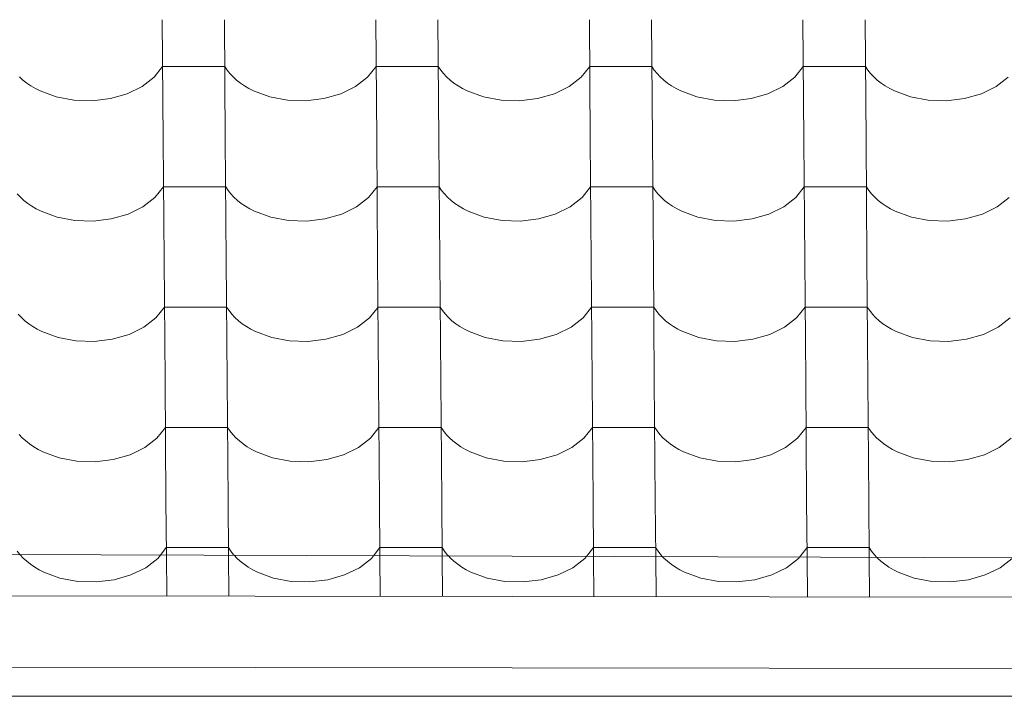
# Model space of a CAD drawing. Header units: millimetres. Extents: x -27785 to 104762, y -947 to 11132.
# Tile 41 of 146: x -15228 to -14467, y 6980 to 7503. Entities that reach past the tile are written whole.
import ezdxf

# ---------------------------------------------------------------- set-up
doc = ezdxf.new("R2010")
doc.units = ezdxf.units.MM
doc.header["$MEASUREMENT"] = 0
for name, color, linetype in [('POHLED JIŽNÍ_1_Bourané_Konstrukce - krov', 7, 'Continuous'), ('POHLED JIŽNÍ_1_Bourané_Konstrukce - střechy a skořepiny', 7, 'Continuous'), ('POHLED JIŽNÍ_1_Bourané_Výplně - Povrchové', 7, 'Continuous'), ('POHLED JIŽNÍ_1_Konstrukce - nosné', 7, 'Continuous')]:
    doc.layers.add(name, color=color, linetype=linetype)

# ---------------------------------------------------------------- blocks, each defined once
blk = doc.blocks.new('*X2', base_point=(-29303.7, -27473.93))
at = {"layer": 'POHLED JIŽNÍ_1_Bourané_Výplně - Povrchové', "color": 7, "linetype": 'Continuous', "lineweight": 13}
for p, q in [((-15117.47, 7503.15), (-15116.75, 7410.47)), ((-15069.44, 7503.15), (-15068.71, 7410.47)), ((-14952.47, 7503.15), (-14951.75, 7410.47)), ((-14904.44, 7503.15), (-14903.72, 7410.47)), ((-14787.48, 7503.15), (-14786.76, 7410.47)), ((-14739.44, 7503.15), (-14738.72, 7410.47)), ((-14622.48, 7503.15), (-14621.76, 7410.47)), ((-14574.45, 7503.15), (-14573.73, 7410.47)), ((-15123.79, 7458.61), (-15117.19, 7466.99)), ((-15093.17, 7466.99), (-15117.19, 7466.99)), ((-15069.15, 7466.99), (-15093.17, 7466.99)), ((-15069.15, 7466.99), (-15067.31, 7464.2)), ((-15067.31, 7464.2), (-15065.17, 7461.5)), ((-14958.79, 7458.61), (-14952.19, 7466.99)), ((-14928.18, 7466.99), (-14952.19, 7466.99)), ((-14904.16, 7466.99), (-14928.18, 7466.99)), ((-14904.16, 7466.99), (-14902.31, 7464.2)), ((-14902.31, 7464.2), (-14900.17, 7461.5)), ((-14793.8, 7458.61), (-14787.2, 7466.99)), ((-14763.18, 7466.99), (-14787.2, 7466.99)), ((-14739.16, 7466.99), (-14763.18, 7466.99)), ((-14739.16, 7466.99), (-14737.32, 7464.2)), ((-14737.32, 7464.2), (-14735.17, 7461.5)), ((-14628.8, 7458.61), (-14622.2, 7466.99)), ((-14598.18, 7466.99), (-14622.2, 7466.99)), ((-14574.17, 7466.99), (-14598.18, 7466.99)), ((-14574.17, 7466.99), (-14572.32, 7464.2)), ((-14572.32, 7464.2), (-14570.18, 7461.5)), ((-15227.73, 7458.92), (-15225.03, 7456.45)), ((-15225.03, 7456.45), (-15222.08, 7454.13)), ((-15133.04, 7451.43), (-15123.79, 7458.61)), ((-15065.17, 7461.5), (-15062.74, 7458.92)), ((-15062.74, 7458.92), (-15060.04, 7456.45)), ((-15060.04, 7456.45), (-15057.08, 7454.13)), ((-14968.05, 7451.43), (-14958.79, 7458.61)), ((-14900.17, 7461.5), (-14897.74, 7458.92)), ((-14897.74, 7458.92), (-14895.04, 7456.45)), ((-14895.04, 7456.45), (-14892.08, 7454.13)), ((-14803.05, 7451.43), (-14793.8, 7458.61)), ((-14735.17, 7461.5), (-14732.75, 7458.92)), ((-14732.75, 7458.92), (-14730.05, 7456.45)), ((-14730.05, 7456.45), (-14727.09, 7454.13)), ((-14638.06, 7451.43), (-14628.8, 7458.61)), ((-14570.18, 7461.5), (-14567.75, 7458.92)), ((-14567.75, 7458.92), (-14565.05, 7456.45)), ((-14565.05, 7456.45), (-14562.09, 7454.13)), ((-14473.06, 7451.43), (-14463.81, 7458.61)), ((-15222.08, 7454.13), (-15218.87, 7451.95)), ((-15218.87, 7451.95), (-15215.45, 7449.93)), ((-15215.45, 7449.93), (-15211.81, 7448.08)), ((-15211.81, 7448.08), (-15199.33, 7443.51)), ((-15144.48, 7445.84), (-15133.04, 7451.43)), ((-15057.08, 7454.13), (-15053.88, 7451.95)), ((-15053.88, 7451.95), (-15050.45, 7449.93)), ((-15050.45, 7449.93), (-15046.81, 7448.08)), ((-15046.81, 7448.08), (-15034.34, 7443.51)), ((-14979.48, 7445.84), (-14968.05, 7451.43)), ((-14892.08, 7454.13), (-14888.88, 7451.95)), ((-14888.88, 7451.95), (-14885.45, 7449.93)), ((-14885.45, 7449.93), (-14881.82, 7448.08)), ((-14881.82, 7448.08), (-14869.34, 7443.51)), ((-14814.49, 7445.84), (-14803.05, 7451.43)), ((-14727.09, 7454.13), (-14723.89, 7451.95)), ((-14723.89, 7451.95), (-14720.46, 7449.93)), ((-14720.46, 7449.93), (-14716.82, 7448.08)), ((-14716.82, 7448.08), (-14704.34, 7443.51)), ((-14649.49, 7445.84), (-14638.06, 7451.43)), ((-14562.09, 7454.13), (-14558.89, 7451.95)), ((-14558.89, 7451.95), (-14555.46, 7449.93)), ((-14555.46, 7449.93), (-14551.83, 7448.08)), ((-14551.83, 7448.08), (-14539.35, 7443.51)), ((-14484.49, 7445.84), (-14473.06, 7451.43)), ((-15199.33, 7443.51), (-15185.65, 7440.92)), ((-15185.65, 7440.92), (-15171.47, 7440.45)), ((-15171.47, 7440.45), (-15157.51, 7442.12)), ((-15157.51, 7442.12), (-15144.48, 7445.84)), ((-15034.34, 7443.51), (-15020.66, 7440.92)), ((-15020.66, 7440.92), (-15006.47, 7440.45)), ((-15006.47, 7440.45), (-14992.51, 7442.12)), ((-14992.51, 7442.12), (-14979.48, 7445.84)), ((-14869.34, 7443.51), (-14855.66, 7440.92)), ((-14855.66, 7440.92), (-14841.48, 7440.45)), ((-14841.48, 7440.45), (-14827.52, 7442.12)), ((-14827.52, 7442.12), (-14814.49, 7445.84)), ((-14704.34, 7443.51), (-14690.66, 7440.92)), ((-14690.66, 7440.92), (-14676.48, 7440.45)), ((-14676.48, 7440.45), (-14662.52, 7442.12)), ((-14662.52, 7442.12), (-14649.49, 7445.84)), ((-14539.35, 7443.51), (-14525.67, 7440.92)), ((-14525.67, 7440.92), (-14511.49, 7440.45)), ((-14511.49, 7440.45), (-14497.52, 7442.12)), ((-14497.52, 7442.12), (-14484.49, 7445.84)), ((-15116.75, 7410.14), (-15116.02, 7317.46)), ((-15068.71, 7410.14), (-15067.99, 7317.46)), ((-14951.75, 7410.14), (-14951.03, 7317.46)), ((-14903.72, 7410.14), (-14902.99, 7317.46)), ((-14786.75, 7410.14), (-14786.03, 7317.46)), ((-14738.72, 7410.14), (-14738, 7317.46)), ((-14621.76, 7410.14), (-14621.04, 7317.46)), ((-14573.72, 7410.14), (-14573, 7317.46)), ((-15123.07, 7365.6), (-15116.46, 7373.98)), ((-15092.45, 7373.98), (-15116.46, 7373.98)), ((-15068.43, 7373.98), (-15092.45, 7373.98)), ((-15068.43, 7373.98), (-15066.58, 7371.19)), ((-15066.58, 7371.19), (-15064.44, 7368.49)), ((-14958.07, 7365.6), (-14951.47, 7373.98)), ((-14927.45, 7373.98), (-14951.47, 7373.98)), ((-14903.43, 7373.98), (-14927.45, 7373.98)), ((-14903.43, 7373.98), (-14901.59, 7371.19)), ((-14901.59, 7371.19), (-14899.45, 7368.49)), ((-14793.08, 7365.6), (-14786.47, 7373.98)), ((-14762.46, 7373.98), (-14786.47, 7373.98)), ((-14738.44, 7373.98), (-14762.46, 7373.98)), ((-14738.44, 7373.98), (-14736.59, 7371.19)), ((-14736.59, 7371.19), (-14734.45, 7368.49)), ((-14628.08, 7365.6), (-14621.48, 7373.98)), ((-14597.46, 7373.98), (-14621.48, 7373.98)), ((-14573.44, 7373.98), (-14597.46, 7373.98)), ((-14573.44, 7373.98), (-14571.6, 7371.19)), ((-14571.6, 7371.19), (-14569.45, 7368.49)), ((-15229.44, 7368.49), (-15227.01, 7365.91)), ((-15227.01, 7365.91), (-15224.31, 7363.44)), ((-15224.31, 7363.44), (-15221.35, 7361.12)), ((-15132.32, 7358.43), (-15123.07, 7365.6)), ((-15064.44, 7368.49), (-15062.01, 7365.91)), ((-15062.01, 7365.91), (-15059.31, 7363.44)), ((-15059.31, 7363.44), (-15056.36, 7361.12)), ((-14967.33, 7358.43), (-14958.07, 7365.6)), ((-14899.45, 7368.49), (-14897.02, 7365.91)), ((-14897.02, 7365.91), (-14894.32, 7363.44)), ((-14894.32, 7363.44), (-14891.36, 7361.12)), ((-14802.33, 7358.43), (-14793.08, 7365.6)), ((-14734.45, 7368.49), (-14732.02, 7365.91)), ((-14732.02, 7365.91), (-14729.32, 7363.44)), ((-14729.32, 7363.44), (-14726.36, 7361.12)), ((-14637.33, 7358.43), (-14628.08, 7365.6)), ((-14569.45, 7368.49), (-14567.03, 7365.91)), ((-14567.03, 7365.91), (-14564.33, 7363.44)), ((-14564.33, 7363.44), (-14561.37, 7361.12)), ((-14472.34, 7358.43), (-14463.08, 7365.6)), ((-15221.35, 7361.12), (-15218.15, 7358.94)), ((-15218.15, 7358.94), (-15214.72, 7356.92)), ((-15214.72, 7356.92), (-15211.09, 7355.07)), ((-15143.75, 7352.83), (-15132.32, 7358.43)), ((-15056.36, 7361.12), (-15053.15, 7358.94)), ((-15053.15, 7358.94), (-15049.73, 7356.92)), ((-15049.73, 7356.92), (-15046.09, 7355.07)), ((-14978.76, 7352.83), (-14967.33, 7358.43)), ((-14891.36, 7361.12), (-14888.16, 7358.94)), ((-14888.16, 7358.94), (-14884.73, 7356.92)), ((-14884.73, 7356.92), (-14881.09, 7355.07)), ((-14813.76, 7352.83), (-14802.33, 7358.43)), ((-14726.36, 7361.12), (-14723.16, 7358.94)), ((-14723.16, 7358.94), (-14719.73, 7356.92)), ((-14719.73, 7356.92), (-14716.1, 7355.07)), ((-14648.77, 7352.83), (-14637.33, 7358.43)), ((-14561.37, 7361.12), (-14558.17, 7358.94)), ((-14558.17, 7358.94), (-14554.74, 7356.92)), ((-14554.74, 7356.92), (-14551.1, 7355.07)), ((-14483.77, 7352.83), (-14472.34, 7358.43)), ((-15211.09, 7355.07), (-15198.61, 7350.5)), ((-15198.61, 7350.5), (-15184.93, 7347.91)), ((-15170.75, 7347.44), (-15156.78, 7349.11)), ((-15156.78, 7349.11), (-15143.75, 7352.83)), ((-15046.09, 7355.07), (-15033.61, 7350.5)), ((-15033.61, 7350.5), (-15019.93, 7347.91)), ((-15005.75, 7347.44), (-14991.79, 7349.11)), ((-14991.79, 7349.11), (-14978.76, 7352.83)), ((-14881.09, 7355.07), (-14868.62, 7350.5)), ((-14868.62, 7350.5), (-14854.94, 7347.91)), ((-14840.75, 7347.44), (-14826.79, 7349.11)), ((-14826.79, 7349.11), (-14813.76, 7352.83)), ((-14716.1, 7355.07), (-14703.62, 7350.5)), ((-14703.62, 7350.5), (-14689.94, 7347.91)), ((-14675.76, 7347.44), (-14661.8, 7349.11)), ((-14661.8, 7349.11), (-14648.77, 7352.83)), ((-14551.1, 7355.07), (-14538.62, 7350.5)), ((-14538.62, 7350.5), (-14524.94, 7347.91)), ((-14510.76, 7347.44), (-14496.8, 7349.11)), ((-14496.8, 7349.11), (-14483.77, 7352.83)), ((-15184.93, 7347.91), (-15170.75, 7347.44)), ((-15019.93, 7347.91), (-15005.75, 7347.44)), ((-14854.94, 7347.91), (-14840.75, 7347.44)), ((-14689.94, 7347.91), (-14675.76, 7347.44)), ((-14524.94, 7347.91), (-14510.76, 7347.44)), ((-15116.02, 7317.13), (-15115.3, 7224.46)), ((-15067.99, 7317.13), (-15067.27, 7224.46)), ((-14951.03, 7317.13), (-14950.31, 7224.46)), ((-14902.99, 7317.13), (-14902.27, 7224.46)), ((-14786.03, 7317.13), (-14785.31, 7224.46)), ((-14738, 7317.13), (-14737.28, 7224.46)), ((-14621.03, 7317.13), (-14620.31, 7224.46)), ((-14573, 7317.13), (-14572.28, 7224.46)), ((-15122.34, 7272.59), (-15115.74, 7280.97)), ((-15091.72, 7280.97), (-15115.74, 7280.97)), ((-15067.71, 7280.97), (-15091.72, 7280.97)), ((-15067.71, 7280.97), (-15065.86, 7278.18)), ((-14957.35, 7272.59), (-14950.74, 7280.97)), ((-14926.73, 7280.97), (-14950.74, 7280.97)), ((-14902.71, 7280.97), (-14926.73, 7280.97)), ((-14902.71, 7280.97), (-14900.87, 7278.18)), ((-14792.35, 7272.59), (-14785.75, 7280.97)), ((-14761.73, 7280.97), (-14785.75, 7280.97)), ((-14737.71, 7280.97), (-14761.73, 7280.97)), ((-14737.71, 7280.97), (-14735.87, 7278.18)), ((-14627.36, 7272.59), (-14620.75, 7280.97)), ((-14596.74, 7280.97), (-14620.75, 7280.97)), ((-14572.72, 7280.97), (-14596.74, 7280.97)), ((-14572.72, 7280.97), (-14570.87, 7278.18)), ((-15228.71, 7275.48), (-15226.29, 7272.9)), ((-15226.29, 7272.9), (-15223.59, 7270.43)), ((-15131.6, 7265.42), (-15122.34, 7272.59)), ((-15065.86, 7278.18), (-15063.72, 7275.48)), ((-15063.72, 7275.48), (-15061.29, 7272.9)), ((-15061.29, 7272.9), (-15058.59, 7270.43)), ((-14966.6, 7265.42), (-14957.35, 7272.59)), ((-14900.87, 7278.18), (-14898.72, 7275.48)), ((-14898.72, 7275.48), (-14896.3, 7272.9)), ((-14896.3, 7272.9), (-14893.59, 7270.43)), ((-14801.61, 7265.42), (-14792.35, 7272.59)), ((-14735.87, 7278.18), (-14733.73, 7275.48)), ((-14733.73, 7275.48), (-14731.3, 7272.9)), ((-14731.3, 7272.9), (-14728.6, 7270.43)), ((-14636.61, 7265.42), (-14627.36, 7272.59)), ((-14570.87, 7278.18), (-14568.73, 7275.48)), ((-14568.73, 7275.48), (-14566.3, 7272.9)), ((-14566.3, 7272.9), (-14563.6, 7270.43)), ((-14471.61, 7265.42), (-14462.36, 7272.59)), ((-15223.59, 7270.43), (-15220.63, 7268.11)), ((-15220.63, 7268.11), (-15217.43, 7265.93)), ((-15217.43, 7265.93), (-15214, 7263.91)), ((-15143.03, 7259.83), (-15131.6, 7265.42)), ((-15058.59, 7270.43), (-15055.63, 7268.11)), ((-15055.63, 7268.11), (-15052.43, 7265.93)), ((-15052.43, 7265.93), (-15049, 7263.91)), ((-14978.03, 7259.83), (-14966.6, 7265.42)), ((-14893.59, 7270.43), (-14890.64, 7268.11)), ((-14890.64, 7268.11), (-14887.43, 7265.93)), ((-14887.43, 7265.93), (-14884.01, 7263.91)), ((-14813.04, 7259.83), (-14801.61, 7265.42)), ((-14728.6, 7270.43), (-14725.64, 7268.11)), ((-14725.64, 7268.11), (-14722.44, 7265.93)), ((-14722.44, 7265.93), (-14719.01, 7263.91)), ((-14648.04, 7259.83), (-14636.61, 7265.42)), ((-14563.6, 7270.43), (-14560.64, 7268.11)), ((-14560.64, 7268.11), (-14557.44, 7265.93)), ((-14557.44, 7265.93), (-14554.02, 7263.91)), ((-14483.05, 7259.83), (-14471.61, 7265.42)), ((-15214, 7263.91), (-15210.36, 7262.06)), ((-15210.36, 7262.06), (-15197.88, 7257.49)), ((-15197.88, 7257.49), (-15184.2, 7254.9)), ((-15156.06, 7256.1), (-15143.03, 7259.83)), ((-15049, 7263.91), (-15045.37, 7262.06)), ((-15045.37, 7262.06), (-15032.89, 7257.49)), ((-15032.89, 7257.49), (-15019.21, 7254.9)), ((-14991.06, 7256.1), (-14978.03, 7259.83)), ((-14884.01, 7263.91), (-14880.37, 7262.06)), ((-14880.37, 7262.06), (-14867.89, 7257.49)), ((-14867.89, 7257.49), (-14854.21, 7254.9)), ((-14826.07, 7256.1), (-14813.04, 7259.83)), ((-14719.01, 7263.91), (-14715.38, 7262.06)), ((-14715.38, 7262.06), (-14702.9, 7257.49)), ((-14702.9, 7257.49), (-14689.22, 7254.9)), ((-14661.07, 7256.1), (-14648.04, 7259.83)), ((-14554.02, 7263.91), (-14550.38, 7262.06)), ((-14550.38, 7262.06), (-14537.9, 7257.49)), ((-14537.9, 7257.49), (-14524.22, 7254.9)), ((-14496.08, 7256.1), (-14483.05, 7259.83)), ((-15184.2, 7254.9), (-15170.02, 7254.43)), ((-15170.02, 7254.43), (-15156.06, 7256.1)), ((-15019.21, 7254.9), (-15005.03, 7254.43)), ((-15005.03, 7254.43), (-14991.06, 7256.1)), ((-14854.21, 7254.9), (-14840.03, 7254.43)), ((-14840.03, 7254.43), (-14826.07, 7256.1)), ((-14689.22, 7254.9), (-14675.03, 7254.43)), ((-14675.03, 7254.43), (-14661.07, 7256.1)), ((-14524.22, 7254.9), (-14510.04, 7254.43)), ((-14510.04, 7254.43), (-14496.08, 7256.1)), ((-15115.3, 7224.12), (-15114.58, 7131.45)), ((-15067.26, 7224.12), (-15066.54, 7131.45)), ((-14950.3, 7224.12), (-14949.58, 7131.45)), ((-14902.27, 7224.12), (-14901.55, 7131.45)), ((-14785.31, 7224.12), (-14784.59, 7131.45)), ((-14737.27, 7224.12), (-14736.55, 7131.45)), ((-14620.31, 7224.12), (-14619.59, 7131.45)), ((-14572.28, 7224.12), (-14571.56, 7131.45)), ((-15227.99, 7182.48), (-15225.56, 7179.89)), ((-15121.62, 7179.58), (-15115.02, 7187.96)), ((-15091, 7187.96), (-15115.02, 7187.96)), ((-15066.98, 7187.96), (-15091, 7187.96)), ((-15066.98, 7187.96), (-15065.14, 7185.17)), ((-15065.14, 7185.17), (-15063, 7182.48)), ((-15063, 7182.48), (-15060.57, 7179.89)), ((-14956.62, 7179.58), (-14950.02, 7187.96)), ((-14926, 7187.96), (-14950.02, 7187.96)), ((-14901.99, 7187.96), (-14926, 7187.96)), ((-14901.99, 7187.96), (-14900.14, 7185.17)), ((-14900.14, 7185.17), (-14898, 7182.48)), ((-14898, 7182.48), (-14895.57, 7179.89)), ((-14791.63, 7179.58), (-14785.03, 7187.96)), ((-14761.01, 7187.96), (-14785.03, 7187.96)), ((-14736.99, 7187.96), (-14761.01, 7187.96)), ((-14736.99, 7187.96), (-14735.15, 7185.17)), ((-14735.15, 7185.17), (-14733, 7182.48)), ((-14733, 7182.48), (-14730.58, 7179.89)), ((-14626.63, 7179.58), (-14620.03, 7187.96)), ((-14596.01, 7187.96), (-14620.03, 7187.96)), ((-14572, 7187.96), (-14596.01, 7187.96)), ((-14572, 7187.96), (-14570.15, 7185.17)), ((-14570.15, 7185.17), (-14568.01, 7182.48)), ((-14568.01, 7182.48), (-14565.58, 7179.89)), ((-15225.56, 7179.89), (-15222.86, 7177.42)), ((-15222.86, 7177.42), (-15219.9, 7175.1)), ((-15219.9, 7175.1), (-15216.7, 7172.92)), ((-15130.87, 7172.41), (-15121.62, 7179.58)), ((-15060.57, 7179.89), (-15057.87, 7177.42)), ((-15057.87, 7177.42), (-15054.91, 7175.1)), ((-15054.91, 7175.1), (-15051.71, 7172.92)), ((-14965.88, 7172.41), (-14956.62, 7179.58)), ((-14895.57, 7179.89), (-14892.87, 7177.42)), ((-14892.87, 7177.42), (-14889.91, 7175.1)), ((-14889.91, 7175.1), (-14886.71, 7172.92)), ((-14800.88, 7172.41), (-14791.63, 7179.58)), ((-14730.58, 7179.89), (-14727.88, 7177.42)), ((-14727.88, 7177.42), (-14724.92, 7175.1)), ((-14724.92, 7175.1), (-14721.72, 7172.92)), ((-14635.89, 7172.41), (-14626.63, 7179.58)), ((-14565.58, 7179.89), (-14562.88, 7177.42)), ((-14562.88, 7177.42), (-14559.92, 7175.1)), ((-14559.92, 7175.1), (-14556.72, 7172.92)), ((-14470.89, 7172.41), (-14461.64, 7179.58)), ((-15216.7, 7172.92), (-15213.28, 7170.9)), ((-15213.28, 7170.9), (-15209.64, 7169.05)), ((-15209.64, 7169.05), (-15197.16, 7164.48)), ((-15155.34, 7163.09), (-15142.31, 7166.82)), ((-15142.31, 7166.82), (-15130.87, 7172.41)), ((-15051.71, 7172.92), (-15048.28, 7170.9)), ((-15048.28, 7170.9), (-15044.64, 7169.05)), ((-15044.64, 7169.05), (-15032.16, 7164.48)), ((-14990.34, 7163.09), (-14977.31, 7166.82)), ((-14977.31, 7166.82), (-14965.88, 7172.41)), ((-14886.71, 7172.92), (-14883.28, 7170.9)), ((-14883.28, 7170.9), (-14879.65, 7169.05)), ((-14879.65, 7169.05), (-14867.17, 7164.48)), ((-14825.35, 7163.09), (-14812.32, 7166.82)), ((-14812.32, 7166.82), (-14800.88, 7172.41)), ((-14721.72, 7172.92), (-14718.29, 7170.9)), ((-14718.29, 7170.9), (-14714.65, 7169.05)), ((-14714.65, 7169.05), (-14702.17, 7164.48)), ((-14660.35, 7163.09), (-14647.32, 7166.82)), ((-14647.32, 7166.82), (-14635.89, 7172.41)), ((-14556.72, 7172.92), (-14553.29, 7170.9)), ((-14553.29, 7170.9), (-14549.66, 7169.05)), ((-14549.66, 7169.05), (-14537.18, 7164.48)), ((-14495.35, 7163.09), (-14482.32, 7166.82)), ((-14482.32, 7166.82), (-14470.89, 7172.41)), ((-15197.16, 7164.48), (-15183.48, 7161.89)), ((-15183.48, 7161.89), (-15169.3, 7161.42)), ((-15169.3, 7161.42), (-15155.34, 7163.09)), ((-15032.16, 7164.48), (-15018.49, 7161.89)), ((-15018.49, 7161.89), (-15004.3, 7161.42)), ((-15004.3, 7161.42), (-14990.34, 7163.09)), ((-14867.17, 7164.48), (-14853.49, 7161.89)), ((-14853.49, 7161.89), (-14839.31, 7161.42)), ((-14839.31, 7161.42), (-14825.35, 7163.09)), ((-14702.17, 7164.48), (-14688.49, 7161.89)), ((-14688.49, 7161.89), (-14674.31, 7161.42)), ((-14674.31, 7161.42), (-14660.35, 7163.09)), ((-14537.18, 7164.48), (-14523.5, 7161.89)), ((-14523.5, 7161.89), (-14509.32, 7161.42)), ((-14509.32, 7161.42), (-14495.35, 7163.09)), ((-15114.57, 7131.11), (-15114.25, 7089.25)), ((-15066.54, 7131.11), (-15066.21, 7089.08)), ((-14949.58, 7131.11), (-14949.25, 7088.68)), ((-14901.54, 7131.11), (-14901.21, 7088.52)), ((-14784.58, 7131.11), (-14784.25, 7088.12)), ((-14736.55, 7131.11), (-14736.21, 7087.96)), ((-14619.59, 7131.11), (-14619.25, 7087.56)), ((-14571.55, 7131.11), (-14571.21, 7087.4)), ((-15229.41, 7092.16), (-15227.4, 7089.63)), ((-15118.78, 7089.26), (-15114.29, 7094.96)), ((-15090.28, 7094.96), (-15114.29, 7094.96)), ((-15066.26, 7094.96), (-15090.28, 7094.96)), ((-15066.26, 7094.96), (-15064.41, 7092.16)), ((-15064.41, 7092.16), (-15062.27, 7089.47)), ((-15062.27, 7089.47), (-15061.9, 7089.07)), ((-14954.22, 7088.7), (-14949.3, 7094.96)), ((-14925.28, 7094.96), (-14949.3, 7094.96)), ((-14901.26, 7094.96), (-14925.28, 7094.96)), ((-14901.26, 7094.96), (-14899.42, 7092.16)), ((-14899.42, 7092.16), (-14897.28, 7089.47)), ((-14897.28, 7089.47), (-14896.37, 7088.51)), ((-14789.67, 7088.14), (-14784.3, 7094.96)), ((-14760.28, 7094.96), (-14784.3, 7094.96)), ((-14736.27, 7094.96), (-14760.28, 7094.96)), ((-14736.27, 7094.96), (-14734.42, 7092.16)), ((-14734.42, 7092.16), (-14732.28, 7089.47)), ((-14732.28, 7089.47), (-14730.85, 7087.94)), ((-14625.11, 7087.58), (-14619.31, 7094.96)), ((-14595.29, 7094.96), (-14619.31, 7094.96)), ((-14571.27, 7094.96), (-14595.29, 7094.96)), ((-14571.27, 7094.96), (-14569.43, 7092.16)), ((-14569.43, 7092.16), (-14567.28, 7089.47)), ((-14567.28, 7089.47), (-14565.33, 7087.38))]:
    blk.add_line(p, q, dxfattribs=at)
blk = doc.blocks.new('*X6', base_point=(-29303.7, -27473.93))
at = {"layer": 'POHLED JIŽNÍ_1_Bourané_Výplně - Povrchové', "color": 7, "linetype": 'Continuous', "lineweight": 13}
for p, q in [((-15227.4, 7089.63), (-15227.27, 7089.47)), ((-15227.27, 7089.47), (-15224.84, 7086.88)), ((-15224.84, 7086.88), (-15222.14, 7084.42)), ((-15222.14, 7084.42), (-15219.18, 7082.09)), ((-15219.18, 7082.09), (-15215.98, 7079.91)), ((-15130.15, 7079.4), (-15120.9, 7086.57)), ((-15120.9, 7086.57), (-15118.78, 7089.26)), ((-15114.25, 7089.25), (-15114, 7057.64)), ((-15066.21, 7089.08), (-15065.97, 7057.57)), ((-15061.9, 7089.07), (-15059.84, 7086.88)), ((-15059.84, 7086.88), (-15057.14, 7084.42)), ((-15057.14, 7084.42), (-15054.18, 7082.09)), ((-15054.18, 7082.09), (-15050.98, 7079.91)), ((-14965.15, 7079.4), (-14955.9, 7086.57)), ((-14955.9, 7086.57), (-14954.22, 7088.7)), ((-14949.25, 7088.69), (-14949.01, 7057.42)), ((-14901.21, 7088.52), (-14900.97, 7057.36)), ((-14896.37, 7088.51), (-14894.85, 7086.88)), ((-14894.85, 7086.88), (-14892.15, 7084.42)), ((-14892.15, 7084.42), (-14889.19, 7082.09)), ((-14889.19, 7082.09), (-14885.99, 7079.91)), ((-14800.16, 7079.4), (-14790.9, 7086.57)), ((-14790.9, 7086.57), (-14789.67, 7088.14)), ((-14784.25, 7088.12), (-14784.01, 7057.21)), ((-14736.21, 7087.96), (-14735.97, 7057.15)), ((-14730.85, 7087.94), (-14729.85, 7086.88)), ((-14729.85, 7086.88), (-14727.15, 7084.42)), ((-14727.15, 7084.42), (-14724.19, 7082.09)), ((-14724.19, 7082.09), (-14720.99, 7079.91)), ((-14635.16, 7079.4), (-14625.91, 7086.57)), ((-14625.91, 7086.57), (-14625.11, 7087.58)), ((-14619.25, 7087.56), (-14619.01, 7057)), ((-14571.21, 7087.4), (-14570.98, 7056.94)), ((-14565.33, 7087.38), (-14564.86, 7086.88)), ((-14564.86, 7086.88), (-14562.16, 7084.42)), ((-14562.16, 7084.42), (-14559.2, 7082.09)), ((-14559.2, 7082.09), (-14556, 7079.91)), ((-14470.17, 7079.4), (-14460.91, 7086.57)), ((-15215.98, 7079.91), (-15212.55, 7077.89)), ((-15212.55, 7077.89), (-15208.92, 7076.04)), ((-15208.92, 7076.04), (-15196.44, 7071.47)), ((-15141.58, 7073.81), (-15130.15, 7079.4)), ((-15050.98, 7079.91), (-15047.56, 7077.89)), ((-15047.56, 7077.89), (-15043.92, 7076.04)), ((-15043.92, 7076.04), (-15031.44, 7071.47)), ((-14976.59, 7073.81), (-14965.15, 7079.4)), ((-14885.99, 7079.91), (-14882.56, 7077.89)), ((-14882.56, 7077.89), (-14878.92, 7076.04)), ((-14878.92, 7076.04), (-14866.44, 7071.47)), ((-14811.59, 7073.81), (-14800.16, 7079.4)), ((-14720.99, 7079.91), (-14717.56, 7077.89)), ((-14717.56, 7077.89), (-14713.93, 7076.04)), ((-14713.93, 7076.04), (-14701.45, 7071.47)), ((-14646.6, 7073.81), (-14635.16, 7079.4)), ((-14556, 7079.91), (-14552.57, 7077.89)), ((-14552.57, 7077.89), (-14548.93, 7076.04)), ((-14548.93, 7076.04), (-14536.45, 7071.47)), ((-14481.6, 7073.81), (-14470.17, 7079.4)), ((-15196.44, 7071.47), (-15182.76, 7068.88)), ((-15182.76, 7068.88), (-15168.58, 7068.41)), ((-15168.58, 7068.41), (-15154.61, 7070.08)), ((-15154.61, 7070.08), (-15141.58, 7073.81)), ((-15031.44, 7071.47), (-15017.76, 7068.88)), ((-15017.76, 7068.88), (-15003.58, 7068.41)), ((-15003.58, 7068.41), (-14989.62, 7070.08)), ((-14989.62, 7070.08), (-14976.59, 7073.81)), ((-14866.44, 7071.47), (-14852.77, 7068.88)), ((-14852.77, 7068.88), (-14838.58, 7068.41)), ((-14838.58, 7068.41), (-14824.62, 7070.08)), ((-14824.62, 7070.08), (-14811.59, 7073.81)), ((-14701.45, 7071.47), (-14687.77, 7068.88)), ((-14687.77, 7068.88), (-14673.59, 7068.41)), ((-14673.59, 7068.41), (-14659.63, 7070.08)), ((-14659.63, 7070.08), (-14646.6, 7073.81)), ((-14536.45, 7071.47), (-14522.77, 7068.88)), ((-14522.77, 7068.88), (-14508.59, 7068.41)), ((-14508.59, 7068.41), (-14494.63, 7070.08)), ((-14494.63, 7070.08), (-14481.6, 7073.81))]:
    blk.add_line(p, q, dxfattribs=at)
blk = doc.blocks.new('*X7', base_point=(-29303.7, -27473.93))
at = {"layer": 'POHLED JIŽNÍ_1_Bourané_Konstrukce - střechy a skořepiny', "color": 7, "linetype": 'Continuous', "lineweight": 13}
for p, q in [((-15227.4, 7089.63), (-15227.27, 7089.47)), ((-15227.27, 7089.47), (-15224.84, 7086.88)), ((-15224.84, 7086.88), (-15222.14, 7084.42)), ((-15222.14, 7084.42), (-15219.18, 7082.09)), ((-15219.18, 7082.09), (-15215.98, 7079.91)), ((-15130.15, 7079.4), (-15120.9, 7086.57)), ((-15120.9, 7086.57), (-15118.78, 7089.26)), ((-15114.25, 7089.25), (-15114, 7057.64)), ((-15066.21, 7089.08), (-15065.97, 7057.57)), ((-15061.9, 7089.07), (-15059.84, 7086.88)), ((-15059.84, 7086.88), (-15057.14, 7084.42)), ((-15057.14, 7084.42), (-15054.18, 7082.09)), ((-15054.18, 7082.09), (-15050.98, 7079.91)), ((-14965.15, 7079.4), (-14955.9, 7086.57)), ((-14955.9, 7086.57), (-14954.22, 7088.7)), ((-14949.25, 7088.69), (-14949.01, 7057.42)), ((-15215.98, 7079.91), (-15212.55, 7077.89)), ((-15212.55, 7077.89), (-15208.92, 7076.04)), ((-15208.92, 7076.04), (-15196.44, 7071.47)), ((-15141.58, 7073.81), (-15130.15, 7079.4)), ((-15050.98, 7079.91), (-15047.56, 7077.89)), ((-15047.56, 7077.89), (-15043.92, 7076.04)), ((-15043.92, 7076.04), (-15031.44, 7071.47)), ((-14976.59, 7073.81), (-14965.15, 7079.4)), ((-15196.44, 7071.47), (-15182.76, 7068.88)), ((-15182.76, 7068.88), (-15168.58, 7068.41)), ((-15168.58, 7068.41), (-15154.61, 7070.08)), ((-15154.61, 7070.08), (-15141.58, 7073.81)), ((-15031.44, 7071.47), (-15017.76, 7068.88)), ((-15017.76, 7068.88), (-15003.58, 7068.41)), ((-15003.58, 7068.41), (-14989.62, 7070.08)), ((-14989.62, 7070.08), (-14976.59, 7073.81))]:
    blk.add_line(p, q, dxfattribs=at)

msp = doc.modelspace()

# ---------------------------------------------------------------- linework, layer by layer
at = {"layer": 'POHLED JIŽNÍ_1_Bourané_Konstrukce - krov', "color": 7, "linetype": 'Continuous', "lineweight": 13}
msp.add_line((-20478.36, 6980), (-339.44, 6980), dxfattribs=at)
at = {"layer": 'POHLED JIŽNÍ_1_Bourané_Konstrukce - střechy a skořepiny', "color": 7, "linetype": 'Continuous', "lineweight": 13}
for p, q in [((-193.22, 7038.55), (-20534.39, 7107.66)), ((-20534.91, 7064.57), (-193.22, 7038.55)), ((-20535.25, 7009.34), (-4414.21, 6988.73))]:
    msp.add_line(p, q, dxfattribs=at)

# ---------------------------------------------------------------- block references
at = {"layer": 'POHLED JIŽNÍ_1_Konstrukce - nosné', "color": 9, "linetype": 'Continuous', "lineweight": 13}
for name in ['*X2', '*X6', '*X7']:
    msp.add_blockref(name, (-29303.7, -27473.93), dxfattribs=at)

doc.saveas('drawing.dxf')
